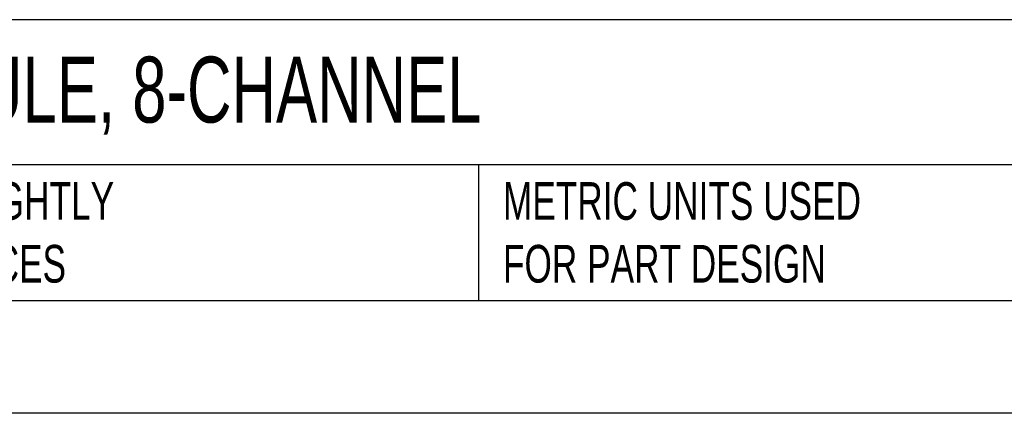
# Model space of a CAD drawing. Header units: millimetres. Extents: x 0 to 559, y 0 to 432.
# Tile 6 of 25: x 159 to 270, y 0 to 44. Entities that reach past the tile are written whole.
import ezdxf

# ---------------------------------------------------------------- set-up
doc = ezdxf.new("R2010")
doc.units = ezdxf.units.MM
doc.header["$LTSCALE"] = 2
doc.linetypes.add('CENTERX2', pattern=[20.32, 12.7, -2.54, 2.54, -2.54])
doc.layers.add('TEXT', color=140, linetype='Continuous', lineweight=25)
doc.styles.add('SLDTEXTSTYLE0', font='TXT', dxfattribs={"width": 0.7})

msp = doc.modelspace()

# ---------------------------------------------------------------- linework, layer by layer
at = {"color": 7, "linetype": 'Continuous'}
msp.add_line((558.8, 0.01), (0, 0.01), dxfattribs=at)
at = {"layer": 'TEXT'}
for p, q in [((546.1, 44.25), (12.7, 44.25)), ((546.1, 27.94), (12.7, 27.94)), ((210.97, 27.94), (210.97, 12.7)), ((12.7, 12.7), (546.1, 12.7))]:
    msp.add_line(p, q, dxfattribs=at)

# ---------------------------------------------------------------- texts
at = {"layer": 'TEXT', "linetype": 'CENTERX2', "lineweight": 18, "attachment_point": 1, "style": 'SLDTEXTSTYLE0'}
for s, insert, char_height in [('PRODUCTIVITY2000 ANALOG INPUT MODULE, 8-CHANNEL', (15.93, 40.1), 7.4083), ("PART DIMENSIONS MAY DIFFER SLIGHTLY ^JDUE TO MANUFACTURER'S VARIANCES", (87.83, 25.99), 4.2333), ('METRIC UNITS USED ^JFOR PART DESIGN', (213.71, 25.99), 4.2333)]:
    msp.add_mtext(s, dxfattribs=dict(at, insert=insert, char_height=char_height))

doc.saveas('drawing.dxf')
